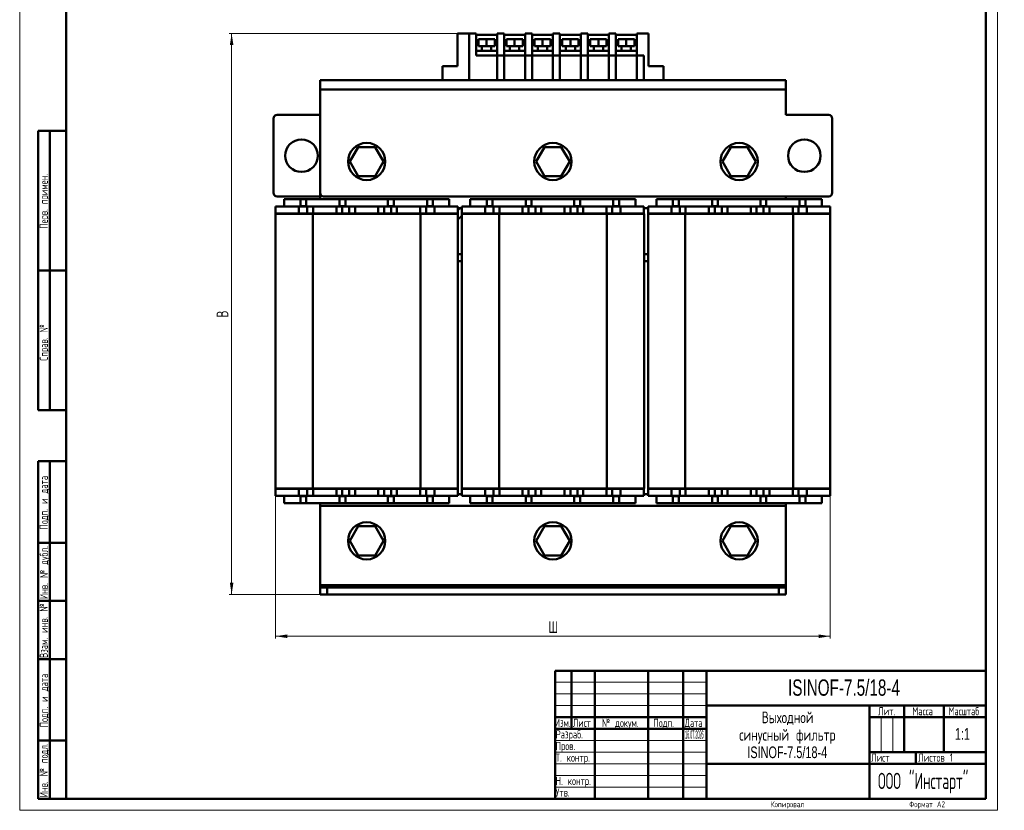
# Model space of a CAD drawing. Header units: millimetres. Extents: x 0 to 423, y -2350 to 594.
# Tile 2 of 3: x 0 to 423, y 0 to 340. Entities that reach past the tile are written whole.
import ezdxf

# ---------------------------------------------------------------- set-up
doc = ezdxf.new("R2010")
doc.units = ezdxf.units.MM
doc.layers.add('ОСЕВЫЕ', color=7, linetype='Continuous')
doc.styles.add('SLDTEXTSTYLE0', font='TXT', dxfattribs={"width": 0.7, "bigfont": 'bigfont'})
doc.styles.add('SLDTEXTSTYLE1', font='TXT', dxfattribs={"width": 0.7})
doc.styles.add('SLDTEXTSTYLE2', font='TXT', dxfattribs={"width": 0.705079, "bigfont": 'bigfont'})
doc.styles.add('SLDTEXTSTYLE3', font='TXT', dxfattribs={"width": 0.648852, "bigfont": 'bigfont'})
doc.styles.add('SLDTEXTSTYLE4', font='TXT', dxfattribs={"width": 0.632021, "bigfont": 'bigfont'})
doc.styles.add('SLDTEXTSTYLE5', font='TXT', dxfattribs={"width": 0.625377, "bigfont": 'bigfont'})
doc.styles.add('SLDTEXTSTYLE6', font='TXT', dxfattribs={"width": 0.574546, "bigfont": 'bigfont'})
doc.styles.add('SLDTEXTSTYLE7', font='TXT', dxfattribs={"width": 0.270509})
doc.dimstyles.new('SLDDIMSTYLE0', dxfattribs={"dimtxt": 5, "dimasz": 5, "dimexe": 0, "dimexo": 0.0625, "dimgap": 1.25, "dimtad": 2, "dimdec": 1, "dimrnd": 1e-09, "dimzin": 12, "dimdsep": 46, "dimtxsty": 'SLDTEXTSTYLE1', "dimsah": 1, "dimcen": 0.09, "dimadec": 0, "dimazin": 3, "dimtfac": 1, "dimtdec": 3, "dimtofl": 0, "dimtmove": 0, "dimatfit": 3, "dimfxl": 0, "dimfrac": 2, "dimtolj": 1, "dimtzin": 12, "dimarcsym": 0})

# ---------------------------------------------------------------- blocks, each defined once
blk = doc.blocks.new('SW_NOTE_0')
at = {"color": 0, "linetype": 'Continuous', "lineweight": 0, "char_height": 5, "attachment_point": 2}
for s, insert, style in [('Выходной', (11.56, 6.43), 'SLDTEXTSTYLE0'), ('синусный фильтр', (11.48, -1.07), 'SLDTEXTSTYLE0'), ('ISINOF-7.5/18-4', (11.43, -8.57), 'SLDTEXTSTYLE1')]:
    blk.add_mtext(s, dxfattribs=dict(at, insert=insert, style=style))
blk = doc.blocks.new('_D')
at = {"color": 7, "linetype": 'Continuous', "lineweight": 0}
for p, q in [((109.9, 138.29), (109.9, 73.8)), ((348.2, 138.29), (348.2, 73.8)), ((109.9, 74.8), (348.2, 74.8))]:
    blk.add_line(p, q, dxfattribs=at)
at = {"color": 7, "linetype": 'Continuous', "lineweight": 18}
for points in [[(109.9, 74.8), (114.9, 74.03), (114.9, 75.57)], [(348.2, 74.8), (343.2, 75.57), (343.2, 74.03)]]:
    blk.add_solid(points, dxfattribs=at)
at = {"color": 7, "linetype": 'Continuous', "lineweight": 18, "insert": (227.09, 81.24), "char_height": 5, "attachment_point": 1, "style": 'SLDTEXTSTYLE0'}
blk.add_mtext('Ш', dxfattribs=at)
blk = doc.blocks.new('_D_1')
at = {"color": 7, "linetype": 'Continuous', "lineweight": 0}
for p, q in [((188.06, 333.8), (90.05, 333.8)), ((91.05, 92.8), (91.05, 333.8)), ((132.04, 92.8), (90.05, 92.8))]:
    blk.add_line(p, q, dxfattribs=at)
at = {"color": 7, "linetype": 'Continuous', "lineweight": 18}
for points in [[(91.05, 333.8), (90.28, 328.8), (91.81, 328.8)], [(91.05, 92.8), (91.81, 97.8), (90.28, 97.8)]]:
    blk.add_solid(points, dxfattribs=at)
at = {"color": 7, "linetype": 'Continuous', "lineweight": 18, "insert": (84.6, 211.7), "char_height": 5, "attachment_point": 1, "rotation": 90, "style": 'SLDTEXTSTYLE0'}
blk.add_mtext('В', dxfattribs=at)

msp = doc.modelspace()

# ---------------------------------------------------------------- linework, layer by layer
at = {"color": 7, "linetype": 'Continuous', "lineweight": 50}
for p, q in [((20, 589), (20, 5)), ((415, 5), (415, 589)), ((188.07, 333.8), (193.07, 333.8)), ((188.07, 319.8), (188.07, 333.8)), ((193.07, 313.8), (193.07, 333.8)), ((193.07, 333.8), (196.07, 333.8)), ((196.07, 333.8), (196.07, 324.3)), ((196.07, 333.3), (205.07, 333.3)), ((197.07, 328.3), (197.07, 331.3)), ((197.07, 331.3), (200.57, 331.3)), ((200.57, 331.3), (200.57, 328.3)), ((200.57, 331.3), (204.07, 331.3)), ((204.07, 328.3), (204.07, 331.3)), ((205.07, 333.8), (208.07, 333.8)), ((205.07, 313.8), (205.07, 333.8)), ((208.07, 333.8), (208.07, 324.3)), ((208.07, 333.3), (217.07, 333.3)), ((209.07, 328.3), (209.07, 331.3)), ((209.07, 331.3), (212.57, 331.3)), ((212.57, 331.3), (212.57, 328.3)), ((212.57, 331.3), (216.07, 331.3)), ((216.07, 328.3), (216.07, 331.3)), ((217.07, 333.8), (220.07, 333.8)), ((217.07, 313.8), (217.07, 333.8)), ((220.07, 333.8), (220.07, 324.3)), ((220.07, 333.3), (229.07, 333.3)), ((221.07, 328.3), (221.07, 331.3)), ((221.07, 331.3), (224.57, 331.3)), ((224.57, 331.3), (224.57, 328.3)), ((224.57, 331.3), (228.07, 331.3)), ((228.07, 328.3), (228.07, 331.3)), ((229.07, 333.8), (232.07, 333.8)), ((229.07, 313.8), (229.07, 333.8)), ((232.07, 333.8), (232.07, 324.3)), ((232.07, 333.3), (241.07, 333.3)), ((233.07, 328.3), (233.07, 331.3)), ((233.07, 331.3), (236.57, 331.3)), ((236.57, 331.3), (236.57, 328.3)), ((236.57, 331.3), (240.07, 331.3)), ((240.07, 328.3), (240.07, 331.3)), ((241.07, 333.8), (244.07, 333.8)), ((241.07, 313.8), (241.07, 333.8)), ((244.07, 333.8), (244.07, 324.3)), ((244.07, 333.3), (253.07, 333.3)), ((245.07, 328.3), (245.07, 331.3)), ((245.07, 331.3), (248.57, 331.3)), ((248.57, 331.3), (248.57, 328.3)), ((248.57, 331.3), (252.07, 331.3)), ((252.07, 328.3), (252.07, 331.3)), ((253.07, 313.8), (253.07, 333.8)), ((253.07, 333.8), (256.07, 333.8)), ((256.07, 333.8), (256.07, 324.3)), ((256.07, 333.3), (265.07, 333.3)), ((257.07, 328.3), (257.07, 331.3)), ((257.07, 331.3), (260.57, 331.3)), ((260.57, 331.3), (260.57, 328.3)), ((260.57, 331.3), (264.07, 331.3)), ((264.07, 328.3), (264.07, 331.3)), ((265.07, 333.8), (265.07, 313.8)), ((265.07, 333.8), (270.07, 333.8)), ((270.07, 333.8), (270.07, 319.8)), ((196.07, 326.3), (205.07, 326.3)), ((197.07, 328.3), (200.57, 328.3)), ((198.57, 328.3), (198.57, 326.3)), ((200.57, 328.3), (204.07, 328.3)), ((202.57, 326.3), (202.57, 328.3)), ((208.07, 326.3), (217.07, 326.3)), ((209.07, 328.3), (212.57, 328.3)), ((210.57, 328.3), (210.57, 326.3)), ((212.57, 328.3), (216.07, 328.3)), ((214.57, 326.3), (214.57, 328.3)), ((220.07, 326.3), (229.07, 326.3)), ((221.07, 328.3), (224.57, 328.3)), ((222.57, 328.3), (222.57, 326.3)), ((224.57, 328.3), (228.07, 328.3)), ((226.57, 326.3), (226.57, 328.3)), ((232.07, 326.3), (241.07, 326.3)), ((233.07, 328.3), (236.57, 328.3)), ((234.57, 328.3), (234.57, 326.3)), ((234.57, 328.3), (234.57, 326.3)), ((236.57, 328.3), (240.07, 328.3)), ((238.57, 326.3), (238.57, 328.3)), ((238.57, 326.3), (238.57, 328.3)), ((244.07, 326.3), (253.07, 326.3)), ((245.07, 328.3), (248.57, 328.3)), ((246.57, 328.3), (246.57, 326.3)), ((246.57, 328.3), (246.57, 326.3)), ((248.57, 328.3), (252.07, 328.3)), ((250.57, 326.3), (250.57, 328.3)), ((250.57, 326.3), (250.57, 328.3)), ((256.07, 326.3), (265.07, 326.3)), ((257.07, 328.3), (260.57, 328.3)), ((258.57, 328.3), (258.57, 326.3)), ((258.57, 328.3), (258.57, 326.3)), ((260.57, 328.3), (264.07, 328.3)), ((262.57, 326.3), (262.57, 328.3)), ((262.57, 326.3), (262.57, 328.3)), ((196.07, 324.3), (208.07, 324.3)), ((208.07, 324.3), (220.07, 324.3)), ((208.07, 324.3), (208.07, 313.8)), ((220.07, 324.3), (232.07, 324.3)), ((220.07, 324.3), (220.07, 313.8)), ((232.07, 324.3), (232.07, 313.8)), ((232.07, 324.3), (244.07, 324.3)), ((244.07, 324.3), (256.07, 324.3)), ((244.07, 324.3), (244.07, 313.8)), ((256.07, 324.3), (268.07, 324.3)), ((256.07, 324.3), (256.07, 313.8)), ((268.07, 324.3), (268.07, 313.8)), ((181.57, 319.8), (188.07, 319.8)), ((181.57, 313.8), (181.57, 319.8)), ((270.07, 319.8), (276.57, 319.8)), ((276.57, 319.8), (276.57, 313.8)), ((329.05, 313.8), (129.05, 313.8)), ((129.05, 309.8), (129.05, 313.8)), ((181.57, 313.8), (193.07, 313.8)), ((208.07, 313.8), (193.07, 313.8)), ((198.03, 313.8), (198.03, 313.8)), ((203.08, 313.8), (203.08, 313.8)), ((220.07, 313.8), (205.07, 313.8)), ((210.03, 313.8), (210.03, 313.8)), ((215.08, 313.8), (215.08, 313.8)), ((232.07, 313.8), (217.07, 313.8)), ((222.03, 313.8), (222.03, 313.8)), ((227.08, 313.8), (227.08, 313.8)), ((244.07, 313.8), (229.07, 313.8)), ((234.03, 313.8), (234.03, 313.8)), ((239.08, 313.8), (239.08, 313.8)), ((256.07, 313.8), (241.07, 313.8)), ((246.03, 313.8), (246.03, 313.8)), ((251.08, 313.8), (251.08, 313.8)), ((268.07, 313.8), (253.07, 313.8)), ((258.03, 313.8), (258.03, 313.8)), ((263.08, 313.8), (263.08, 313.8)), ((265.07, 313.8), (276.57, 313.8)), ((329.05, 309.8), (329.05, 313.8)), ((129.05, 309.8), (129.05, 265.3)), ((329.05, 309.8), (129.05, 309.8)), ((329.05, 298.8), (329.05, 309.8)), ((109.05, 265.3), (109.05, 297.3)), ((110.55, 298.8), (129.05, 298.8)), ((347.55, 298.8), (329.05, 298.8)), ((349.05, 265.3), (349.05, 297.3)), ((8, 172), (8, 292)), ((20, 292), (8, 292)), ((8, 172), (8, 292)), ((13, 172), (13, 292)), ((13, 172), (13, 292)), ((141.85, 278.8), (145.45, 285.03)), ((145.45, 285.03), (152.65, 285.03)), ((152.65, 285.03), (156.25, 278.8)), ((221.85, 278.8), (225.45, 285.03)), ((225.45, 285.03), (232.65, 285.03)), ((232.65, 285.03), (236.25, 278.8)), ((301.85, 278.8), (305.45, 285.03)), ((305.45, 285.03), (312.65, 285.03)), ((312.65, 285.03), (316.25, 278.8)), ((145.45, 272.56), (141.85, 278.8)), ((156.25, 278.8), (152.65, 272.56)), ((225.45, 272.56), (221.85, 278.8)), ((236.25, 278.8), (232.65, 272.56)), ((305.45, 272.56), (301.85, 278.8)), ((316.25, 278.8), (312.65, 272.56)), ((152.65, 272.56), (145.45, 272.56)), ((232.65, 272.56), (225.45, 272.56)), ((312.65, 272.56), (305.45, 272.56)), ((129.05, 263.8), (110.55, 263.8)), ((113.55, 262.6), (113.55, 259.5)), ((120.6, 262.6), (113.55, 262.6)), ((120.6, 262.6), (123.1, 262.6)), ((120.6, 259.6), (120.6, 262.6)), ((123.1, 262.6), (123.1, 259.6)), ((137.4, 262.6), (123.1, 262.6)), ((129.05, 262.6), (129.05, 265.3)), ((130.55, 263.8), (347.55, 263.8)), ((139.9, 262.6), (137.4, 262.6)), ((137.4, 259.6), (137.4, 262.6)), ((139.9, 262.6), (139.9, 259.6)), ((158.2, 262.6), (139.9, 262.6)), ((158.2, 262.6), (160.7, 262.6)), ((158.2, 259.6), (158.2, 262.6)), ((160.7, 262.6), (160.7, 259.6)), ((175, 262.6), (160.7, 262.6)), ((175, 262.6), (177.5, 262.6)), ((175, 259.6), (175, 262.6)), ((177.5, 262.6), (177.5, 259.6)), ((184.55, 262.6), (177.5, 262.6)), ((184.55, 262.6), (184.55, 259.5)), ((193.55, 262.6), (193.55, 259.5)), ((200.6, 262.6), (193.55, 262.6)), ((200.6, 262.6), (203.1, 262.6)), ((200.6, 259.6), (200.6, 262.6)), ((203.1, 262.6), (203.1, 259.6)), ((217.4, 262.6), (203.1, 262.6)), ((219.9, 262.6), (217.4, 262.6)), ((217.4, 259.6), (217.4, 262.6)), ((219.9, 262.6), (219.9, 259.6)), ((238.2, 262.6), (219.9, 262.6)), ((238.2, 262.6), (240.7, 262.6)), ((238.2, 259.6), (238.2, 262.6)), ((240.7, 262.6), (240.7, 259.6)), ((255, 262.6), (240.7, 262.6)), ((255, 262.6), (257.5, 262.6)), ((255, 259.6), (255, 262.6)), ((257.5, 262.6), (257.5, 259.6)), ((264.55, 262.6), (257.5, 262.6)), ((264.55, 262.6), (264.55, 259.5)), ((273.55, 262.6), (273.55, 259.5)), ((280.6, 262.6), (273.55, 262.6)), ((280.6, 262.6), (283.1, 262.6)), ((280.6, 259.6), (280.6, 262.6)), ((283.1, 262.6), (283.1, 259.6)), ((297.4, 262.6), (283.1, 262.6)), ((299.9, 262.6), (297.4, 262.6)), ((297.4, 259.6), (297.4, 262.6)), ((299.9, 262.6), (299.9, 259.6)), ((318.2, 262.6), (299.9, 262.6)), ((318.2, 262.6), (320.7, 262.6)), ((318.2, 259.6), (318.2, 262.6)), ((320.7, 262.6), (320.7, 259.6)), ((335, 262.6), (320.7, 262.6)), ((329.05, 263.8), (329.05, 262.6)), ((335, 262.6), (337.5, 262.6)), ((335, 259.6), (335, 262.6)), ((337.5, 262.6), (337.5, 259.6)), ((344.55, 262.6), (337.5, 262.6)), ((344.55, 262.6), (344.55, 259.5)), ((109.95, 259.5), (119.95, 259.5)), ((109.95, 259.5), (109.95, 256.5)), ((119.95, 256.5), (119.95, 259.5)), ((119.95, 259.5), (123.55, 259.5)), ((120.6, 259.6), (120.6, 259.5)), ((123.1, 259.6), (120.6, 259.6)), ((123.1, 259.6), (123.1, 259.5)), ((123.55, 259.5), (123.55, 256.5)), ((123.55, 259.5), (126.05, 259.5)), ((125.9, 259.5), (125.9, 259.5)), ((125.9, 259.5), (137.4, 259.5)), ((126.05, 256.5), (126.05, 259.5)), ((126.05, 259.5), (136.05, 259.5)), ((136.05, 259.5), (136.05, 256.5)), ((136.05, 259.5), (138.55, 259.5)), ((137.4, 259.6), (137.4, 259.5)), ((139.9, 259.6), (137.4, 259.6)), ((138.55, 256.5), (138.55, 259.5)), ((138.55, 259.5), (141.55, 259.5)), ((139.9, 259.5), (139.9, 259.6)), ((139.9, 259.5), (158.2, 259.5)), ((141.55, 259.5), (141.55, 256.5)), ((141.55, 259.5), (144.05, 259.5)), ((144.05, 256.5), (144.05, 259.5)), ((144.05, 259.5), (154.05, 259.5)), ((154.05, 259.5), (154.05, 256.5)), ((154.05, 259.5), (156.55, 259.5)), ((156.55, 256.5), (156.55, 259.5)), ((156.55, 259.5), (159.55, 259.5)), ((160.7, 259.6), (158.2, 259.6)), ((158.2, 259.6), (158.2, 259.5)), ((159.55, 259.5), (159.55, 256.5)), ((159.55, 259.5), (162.05, 259.5)), ((160.7, 259.6), (160.7, 259.5)), ((160.7, 259.5), (172.2, 259.5)), ((162.05, 256.5), (162.05, 259.5)), ((162.05, 259.5), (172.05, 259.5)), ((172.05, 259.5), (172.05, 256.5)), ((172.05, 259.5), (174.55, 259.5)), ((172.2, 259.5), (172.2, 259.5)), ((174.55, 256.5), (174.55, 259.5)), ((174.55, 259.5), (178.15, 259.5)), ((175, 259.6), (175, 259.5)), ((177.5, 259.6), (175, 259.6)), ((177.5, 259.6), (177.5, 259.5)), ((178.15, 259.5), (178.15, 256.5)), ((178.15, 259.5), (188.15, 259.5)), ((188.15, 256.5), (188.15, 259.5)), ((189.17, 258.8), (188.15, 257.87)), ((189.95, 258.8), (188.15, 258.8)), ((189.95, 259.5), (189.95, 256.5)), ((199.95, 259.5), (189.95, 259.5)), ((199.95, 256.5), (199.95, 259.5)), ((199.95, 259.5), (203.55, 259.5)), ((200.6, 259.6), (200.6, 259.5)), ((203.1, 259.6), (200.6, 259.6)), ((203.1, 259.6), (203.1, 259.5)), ((203.55, 259.5), (203.55, 256.5)), ((206.05, 259.5), (203.55, 259.5)), ((205.9, 259.5), (217.4, 259.5)), ((205.9, 259.5), (205.9, 259.5)), ((206.05, 256.5), (206.05, 259.5)), ((206.05, 259.5), (216.05, 259.5)), ((216.05, 259.5), (216.05, 256.5)), ((218.55, 259.5), (216.05, 259.5)), ((217.4, 259.6), (217.4, 259.5)), ((219.9, 259.6), (217.4, 259.6)), ((218.55, 256.5), (218.55, 259.5)), ((218.55, 259.5), (221.55, 259.5)), ((219.9, 259.5), (219.9, 259.6)), ((219.9, 259.5), (238.2, 259.5)), ((221.55, 259.5), (221.55, 256.5)), ((224.05, 259.5), (221.55, 259.5)), ((224.05, 256.5), (224.05, 259.5)), ((224.05, 259.5), (234.05, 259.5)), ((234.05, 259.5), (234.05, 256.5)), ((236.55, 259.5), (234.05, 259.5)), ((236.55, 256.5), (236.55, 259.5)), ((236.55, 259.5), (239.55, 259.5)), ((238.2, 259.6), (238.2, 259.5)), ((240.7, 259.6), (238.2, 259.6)), ((239.55, 259.5), (239.55, 256.5)), ((242.05, 259.5), (239.55, 259.5)), ((240.7, 259.6), (240.7, 259.5)), ((240.7, 259.5), (252.2, 259.5)), ((242.05, 256.5), (242.05, 259.5)), ((242.05, 259.5), (252.05, 259.5)), ((252.05, 259.5), (252.05, 256.5)), ((254.55, 259.5), (252.05, 259.5)), ((252.2, 259.5), (252.2, 259.5)), ((254.55, 259.5), (258.15, 259.5)), ((254.55, 256.5), (254.55, 259.5)), ((255, 259.6), (255, 259.5)), ((257.5, 259.6), (255, 259.6)), ((257.5, 259.6), (257.5, 259.5)), ((258.15, 259.5), (258.15, 256.5)), ((268.15, 259.5), (258.15, 259.5)), ((268.15, 256.5), (268.15, 259.5)), ((269.95, 258.8), (268.15, 258.8)), ((269.95, 259.5), (269.95, 256.5)), ((269.95, 259.5), (279.95, 259.5)), ((279.95, 256.5), (279.95, 259.5)), ((279.95, 259.5), (283.55, 259.5)), ((283.1, 259.6), (280.6, 259.6)), ((280.6, 259.6), (280.6, 259.5)), ((283.1, 259.6), (283.1, 259.5)), ((283.55, 259.5), (283.55, 256.5)), ((283.55, 259.5), (286.05, 259.5)), ((285.9, 259.5), (297.4, 259.5)), ((285.9, 259.5), (285.9, 259.5)), ((286.05, 256.5), (286.05, 259.5)), ((286.05, 259.5), (296.05, 259.5)), ((296.05, 259.5), (296.05, 256.5)), ((296.05, 259.5), (298.55, 259.5)), ((299.9, 259.6), (297.4, 259.6)), ((297.4, 259.6), (297.4, 259.5)), ((298.55, 256.5), (298.55, 259.5)), ((298.55, 259.5), (301.55, 259.5)), ((299.9, 259.5), (299.9, 259.6)), ((299.9, 259.5), (318.2, 259.5)), ((301.55, 259.5), (301.55, 256.5)), ((301.55, 259.5), (304.05, 259.5)), ((304.05, 256.5), (304.05, 259.5)), ((304.05, 259.5), (314.05, 259.5)), ((314.05, 259.5), (314.05, 256.5)), ((314.05, 259.5), (316.55, 259.5)), ((316.55, 256.5), (316.55, 259.5)), ((316.55, 259.5), (319.55, 259.5)), ((320.7, 259.6), (318.2, 259.6)), ((318.2, 259.6), (318.2, 259.5)), ((319.55, 259.5), (319.55, 256.5)), ((319.55, 259.5), (322.05, 259.5)), ((320.7, 259.6), (320.7, 259.5)), ((320.7, 259.5), (332.2, 259.5)), ((322.05, 256.5), (322.05, 259.5)), ((322.05, 259.5), (332.05, 259.5)), ((332.05, 259.5), (332.05, 256.5)), ((332.05, 259.5), (334.55, 259.5)), ((332.2, 259.5), (332.2, 259.5)), ((334.55, 256.5), (334.55, 259.5)), ((334.55, 259.5), (338.15, 259.5)), ((335, 259.6), (335, 259.5)), ((337.5, 259.6), (335, 259.6)), ((337.5, 259.6), (337.5, 259.5)), ((338.15, 259.5), (338.15, 256.5)), ((338.15, 259.5), (348.15, 259.5)), ((348.15, 256.5), (348.15, 259.5)), ((109.9, 138.3), (109.9, 256.3)), ((109.9, 256.3), (125.9, 256.3)), ((109.95, 256.5), (119.95, 256.5)), ((123.55, 256.5), (119.95, 256.5)), ((123.55, 256.5), (126.05, 256.5)), ((125.9, 256.3), (125.9, 256.5)), ((125.9, 138.3), (125.9, 256.3)), ((125.9, 256.3), (172.2, 256.3)), ((136.05, 256.5), (126.05, 256.5)), ((136.05, 256.5), (138.55, 256.5)), ((141.55, 256.5), (138.55, 256.5)), ((141.55, 256.5), (144.05, 256.5)), ((154.05, 256.5), (144.05, 256.5)), ((154.05, 256.5), (156.55, 256.5)), ((159.55, 256.5), (156.55, 256.5)), ((159.55, 256.5), (162.05, 256.5)), ((172.05, 256.5), (162.05, 256.5)), ((172.05, 256.5), (174.55, 256.5)), ((172.2, 256.3), (172.2, 256.5)), ((172.2, 256.3), (172.2, 138.3)), ((172.2, 256.3), (188.2, 256.3)), ((178.15, 256.5), (174.55, 256.5)), ((178.15, 256.5), (188.15, 256.5)), ((186.64, 256.5), (186.42, 256.3)), ((188.2, 256.3), (188.2, 138.3)), ((188.2, 253.86), (189.9, 255.4)), ((189.9, 138.3), (189.9, 256.3)), ((189.9, 256.3), (205.9, 256.3)), ((189.95, 256.5), (199.95, 256.5)), ((190.88, 256.3), (191.1, 256.5)), ((199.95, 256.5), (203.55, 256.5)), ((203.55, 256.5), (206.05, 256.5)), ((205.9, 256.3), (205.9, 256.5)), ((205.9, 138.3), (205.9, 256.3)), ((205.9, 256.3), (252.2, 256.3)), ((206.05, 256.5), (216.05, 256.5)), ((216.05, 256.5), (218.55, 256.5)), ((218.55, 256.5), (221.55, 256.5)), ((221.55, 256.5), (224.05, 256.5)), ((224.05, 256.5), (234.05, 256.5)), ((234.05, 256.5), (236.55, 256.5)), ((236.55, 256.5), (239.55, 256.5)), ((239.55, 256.5), (242.05, 256.5)), ((242.05, 256.5), (252.05, 256.5)), ((252.05, 256.5), (254.55, 256.5)), ((252.2, 256.3), (252.2, 256.5)), ((252.2, 256.3), (252.2, 138.3)), ((252.2, 256.3), (268.2, 256.3)), ((254.55, 256.5), (258.15, 256.5)), ((258.15, 256.5), (268.15, 256.5)), ((268.2, 256.3), (268.2, 138.3)), ((269.9, 138.3), (269.9, 256.3)), ((269.9, 256.3), (285.9, 256.3)), ((269.95, 256.5), (279.95, 256.5)), ((272.57, 256.5), (272.64, 256.3)), ((275.82, 256.3), (275.75, 256.5)), ((283.55, 256.5), (279.95, 256.5)), ((283.55, 256.5), (286.05, 256.5)), ((285.9, 256.3), (285.9, 256.5)), ((285.9, 138.3), (285.9, 256.3)), ((285.9, 256.3), (332.2, 256.3)), ((296.05, 256.5), (286.05, 256.5)), ((296.05, 256.5), (298.55, 256.5)), ((301.55, 256.5), (298.55, 256.5)), ((301.55, 256.5), (304.05, 256.5)), ((314.05, 256.5), (304.05, 256.5)), ((314.05, 256.5), (316.55, 256.5)), ((319.55, 256.5), (316.55, 256.5)), ((319.55, 256.5), (322.05, 256.5)), ((332.05, 256.5), (322.05, 256.5)), ((332.05, 256.5), (334.55, 256.5)), ((332.2, 256.3), (332.2, 256.5)), ((332.2, 256.3), (332.2, 138.3)), ((332.2, 256.3), (348.2, 256.3)), ((338.15, 256.5), (334.55, 256.5)), ((338.15, 256.5), (348.15, 256.5)), ((348.2, 256.3), (348.2, 138.3)), ((189.9, 238.95), (188.2, 238.95)), ((269.9, 238.95), (268.2, 238.95)), ((188.2, 235.95), (189.9, 235.95)), ((268.2, 235.95), (269.9, 235.95)), ((8, 232), (20, 232)), ((8, 172), (20, 172)), ((8, 5), (8, 150)), ((8, 150), (20, 150)), ((13, 5), (13, 150)), ((109.9, 138.3), (125.9, 138.3)), ((109.95, 138.1), (109.95, 135.1)), ((119.95, 138.1), (109.95, 138.1)), ((119.95, 135.1), (119.95, 138.1)), ((119.95, 138.1), (123.55, 138.1)), ((123.55, 138.1), (123.55, 135.1)), ((126.05, 138.1), (123.55, 138.1)), ((125.9, 138.3), (172.2, 138.3)), ((125.9, 138.1), (125.9, 138.3)), ((126.05, 135.1), (126.05, 138.1)), ((126.05, 138.1), (136.05, 138.1)), ((136.05, 138.1), (136.05, 135.1)), ((138.55, 138.1), (136.05, 138.1)), ((138.55, 135.1), (138.55, 138.1)), ((138.55, 138.1), (141.55, 138.1)), ((141.55, 138.1), (141.55, 135.1)), ((144.05, 138.1), (141.55, 138.1)), ((144.05, 135.1), (144.05, 138.1)), ((144.05, 138.1), (154.05, 138.1)), ((154.05, 138.1), (154.05, 135.1)), ((156.55, 138.1), (154.05, 138.1)), ((156.55, 138.1), (159.55, 138.1)), ((156.55, 135.1), (156.55, 138.1)), ((159.55, 138.1), (159.55, 135.1)), ((162.05, 138.1), (159.55, 138.1)), ((162.05, 135.1), (162.05, 138.1)), ((162.05, 138.1), (172.05, 138.1)), ((172.05, 138.1), (172.05, 135.1)), ((174.55, 138.1), (172.05, 138.1)), ((172.2, 138.3), (188.2, 138.3)), ((172.2, 138.1), (172.2, 138.3)), ((174.55, 138.1), (178.15, 138.1)), ((174.55, 135.1), (174.55, 138.1)), ((188.15, 138.1), (178.15, 138.1)), ((178.15, 138.1), (178.15, 135.1)), ((186.56, 138.1), (186.56, 138.3)), ((188.15, 135.1), (188.15, 138.1)), ((188.15, 135.8), (189.95, 135.8)), ((189.9, 138.3), (205.9, 138.3)), ((189.95, 138.1), (189.95, 135.1)), ((199.95, 138.1), (189.95, 138.1)), ((199.95, 135.1), (199.95, 138.1)), ((203.55, 138.1), (199.95, 138.1)), ((203.55, 138.1), (203.55, 135.1)), ((206.05, 138.1), (203.55, 138.1)), ((205.9, 138.3), (252.2, 138.3)), ((205.9, 138.1), (205.9, 138.3)), ((206.05, 135.1), (206.05, 138.1)), ((216.05, 138.1), (206.05, 138.1)), ((216.05, 138.1), (216.05, 135.1)), ((218.55, 138.1), (216.05, 138.1)), ((221.55, 138.1), (218.55, 138.1)), ((218.55, 135.1), (218.55, 138.1)), ((221.55, 138.1), (221.55, 135.1)), ((224.05, 138.1), (221.55, 138.1)), ((224.05, 135.1), (224.05, 138.1)), ((234.05, 138.1), (224.05, 138.1)), ((234.05, 138.1), (234.05, 135.1)), ((236.55, 138.1), (234.05, 138.1)), ((236.55, 135.1), (236.55, 138.1)), ((239.55, 138.1), (236.55, 138.1)), ((239.55, 138.1), (239.55, 135.1)), ((242.05, 138.1), (239.55, 138.1)), ((242.05, 135.1), (242.05, 138.1)), ((252.05, 138.1), (242.05, 138.1)), ((252.05, 138.1), (252.05, 135.1)), ((254.55, 138.1), (252.05, 138.1)), ((252.2, 138.3), (268.2, 138.3)), ((252.2, 138.1), (252.2, 138.3)), ((258.15, 138.1), (254.55, 138.1)), ((254.55, 135.1), (254.55, 138.1)), ((268.15, 138.1), (258.15, 138.1)), ((258.15, 138.1), (258.15, 135.1)), ((268.15, 135.1), (268.15, 138.1)), ((268.15, 135.8), (269.95, 135.8)), ((269.9, 138.3), (285.9, 138.3)), ((269.95, 138.1), (269.95, 135.1)), ((279.95, 138.1), (269.95, 138.1)), ((271.56, 138.3), (271.56, 138.1)), ((279.95, 135.1), (279.95, 138.1)), ((283.55, 138.1), (279.95, 138.1)), ((283.55, 138.1), (283.55, 135.1)), ((286.05, 138.1), (283.55, 138.1)), ((285.9, 138.3), (332.2, 138.3)), ((285.9, 138.1), (285.9, 138.3)), ((286.05, 135.1), (286.05, 138.1)), ((296.05, 138.1), (286.05, 138.1)), ((296.05, 138.1), (296.05, 135.1)), ((298.55, 138.1), (296.05, 138.1)), ((301.55, 138.1), (298.55, 138.1)), ((298.55, 135.1), (298.55, 138.1)), ((301.55, 138.1), (301.55, 135.1)), ((304.05, 138.1), (301.55, 138.1)), ((304.05, 135.1), (304.05, 138.1)), ((314.05, 138.1), (304.05, 138.1)), ((314.05, 138.1), (314.05, 135.1)), ((316.55, 138.1), (314.05, 138.1)), ((319.55, 138.1), (316.55, 138.1)), ((316.55, 135.1), (316.55, 138.1)), ((319.55, 138.1), (319.55, 135.1)), ((322.05, 138.1), (319.55, 138.1)), ((322.05, 135.1), (322.05, 138.1)), ((332.05, 138.1), (322.05, 138.1)), ((332.05, 138.1), (332.05, 135.1)), ((334.55, 138.1), (332.05, 138.1)), ((332.2, 138.3), (348.2, 138.3)), ((332.2, 138.1), (332.2, 138.3)), ((338.15, 138.1), (334.55, 138.1)), ((334.55, 135.1), (334.55, 138.1)), ((348.15, 138.1), (338.15, 138.1)), ((338.15, 138.1), (338.15, 135.1)), ((348.15, 135.1), (348.15, 138.1)), ((119.95, 135.1), (109.95, 135.1)), ((113.55, 132), (113.55, 135.1)), ((113.55, 132), (120.6, 132)), ((123.55, 135.1), (119.95, 135.1)), ((120.6, 135), (120.6, 135.1)), ((120.6, 135), (123.1, 135)), ((120.6, 132), (120.6, 135)), ((123.1, 132), (120.6, 132)), ((123.1, 135), (123.1, 135.1)), ((123.1, 135), (123.1, 132)), ((123.1, 132), (137.4, 132)), ((126.05, 135.1), (123.55, 135.1)), ((136.05, 135.1), (126.05, 135.1)), ((129.05, 130.8), (129.05, 132)), ((138.55, 135.1), (136.05, 135.1)), ((137.4, 135), (137.4, 135.1)), ((137.4, 135), (139.9, 135)), ((137.4, 132), (137.4, 135)), ((139.9, 132), (137.4, 132)), ((141.55, 135.1), (138.55, 135.1)), ((139.9, 135), (139.9, 135.1)), ((139.9, 135), (139.9, 132)), ((139.9, 132), (158.2, 132)), ((144.05, 135.1), (141.55, 135.1)), ((154.05, 135.1), (144.05, 135.1)), ((156.55, 135.1), (154.05, 135.1)), ((159.55, 135.1), (156.55, 135.1)), ((158.2, 135), (158.2, 135.1)), ((158.2, 135), (160.7, 135)), ((158.2, 132), (158.2, 135)), ((160.7, 132), (158.2, 132)), ((162.05, 135.1), (159.55, 135.1)), ((160.7, 135), (160.7, 135.1)), ((160.7, 135), (160.7, 132)), ((160.7, 132), (175, 132)), ((172.05, 135.1), (162.05, 135.1)), ((174.55, 135.1), (172.05, 135.1)), ((178.15, 135.1), (174.55, 135.1)), ((175, 135), (175, 135.1)), ((175, 135), (177.5, 135)), ((175, 132), (175, 135)), ((177.5, 132), (175, 132)), ((177.5, 135), (177.5, 135.1)), ((177.5, 135), (177.5, 132)), ((177.5, 132), (184.55, 132)), ((188.15, 135.1), (178.15, 135.1)), ((184.55, 132), (184.55, 135.1)), ((189.95, 135.1), (199.95, 135.1)), ((193.55, 132), (193.55, 135.1)), ((193.55, 132), (200.6, 132)), ((203.55, 135.1), (199.95, 135.1)), ((200.6, 135), (200.6, 135.1)), ((200.6, 135), (203.1, 135)), ((200.6, 132), (200.6, 135)), ((203.1, 132), (200.6, 132)), ((203.1, 135), (203.1, 135.1)), ((203.1, 135), (203.1, 132)), ((203.1, 132), (217.4, 132)), ((203.55, 135.1), (206.05, 135.1)), ((216.05, 135.1), (206.05, 135.1)), ((216.05, 135.1), (218.55, 135.1)), ((217.4, 135), (217.4, 135.1)), ((217.4, 135), (219.9, 135)), ((217.4, 132), (217.4, 135)), ((219.9, 132), (217.4, 132)), ((221.55, 135.1), (218.55, 135.1)), ((219.9, 135), (219.9, 135.1)), ((219.9, 135), (219.9, 132)), ((219.9, 132), (238.2, 132)), ((221.55, 135.1), (224.05, 135.1)), ((234.05, 135.1), (224.05, 135.1)), ((234.05, 135.1), (236.55, 135.1)), ((239.55, 135.1), (236.55, 135.1)), ((238.2, 135), (238.2, 135.1)), ((238.2, 135), (240.7, 135)), ((238.2, 132), (238.2, 135)), ((240.7, 132), (238.2, 132)), ((239.55, 135.1), (242.05, 135.1)), ((240.7, 135), (240.7, 135.1)), ((240.7, 135), (240.7, 132)), ((240.7, 132), (255, 132)), ((252.05, 135.1), (242.05, 135.1)), ((252.05, 135.1), (254.55, 135.1)), ((258.15, 135.1), (254.55, 135.1)), ((255, 135), (255, 135.1)), ((255, 135), (257.5, 135)), ((255, 132), (255, 135)), ((257.5, 132), (255, 132)), ((257.5, 135), (257.5, 135.1)), ((257.5, 135), (257.5, 132)), ((257.5, 132), (264.55, 132)), ((258.15, 135.1), (268.15, 135.1)), ((264.55, 132), (264.55, 135.1)), ((269.95, 135.1), (279.95, 135.1)), ((273.55, 132), (273.55, 135.1)), ((273.55, 132), (280.6, 132)), ((283.55, 135.1), (279.95, 135.1)), ((280.6, 135), (280.6, 135.1)), ((280.6, 135), (283.1, 135)), ((280.6, 132), (280.6, 135)), ((283.1, 132), (280.6, 132)), ((283.1, 135), (283.1, 135.1)), ((283.1, 135), (283.1, 132)), ((283.1, 132), (297.4, 132)), ((283.55, 135.1), (286.05, 135.1)), ((296.05, 135.1), (286.05, 135.1)), ((296.05, 135.1), (298.55, 135.1)), ((297.4, 135), (297.4, 135.1)), ((297.4, 135), (299.9, 135)), ((297.4, 132), (297.4, 135)), ((299.9, 132), (297.4, 132)), ((301.55, 135.1), (298.55, 135.1)), ((299.9, 135), (299.9, 135.1)), ((299.9, 135), (299.9, 132)), ((299.9, 132), (318.2, 132)), ((301.55, 135.1), (304.05, 135.1)), ((314.05, 135.1), (304.05, 135.1)), ((314.05, 135.1), (316.55, 135.1)), ((319.55, 135.1), (316.55, 135.1)), ((318.2, 135), (318.2, 135.1)), ((318.2, 135), (320.7, 135)), ((318.2, 132), (318.2, 135)), ((320.7, 132), (318.2, 132)), ((319.55, 135.1), (322.05, 135.1)), ((320.7, 135), (320.7, 135.1)), ((320.7, 135), (320.7, 132)), ((320.7, 132), (335, 132)), ((332.05, 135.1), (322.05, 135.1)), ((329.05, 132), (329.05, 130.8)), ((332.05, 135.1), (334.55, 135.1)), ((338.15, 135.1), (334.55, 135.1)), ((335, 135), (335, 135.1)), ((335, 135), (337.5, 135)), ((335, 132), (335, 135)), ((337.5, 132), (335, 132)), ((337.5, 135), (337.5, 135.1)), ((337.5, 135), (337.5, 132)), ((337.5, 132), (344.55, 132)), ((338.15, 135.1), (348.15, 135.1)), ((344.55, 132), (344.55, 135.1)), ((329.05, 130.8), (129.05, 130.8)), ((129.05, 130.8), (129.05, 96.8)), ((329.05, 130.8), (329.05, 96.8)), ((141.85, 115.8), (145.45, 122.03)), ((145.45, 122.03), (152.65, 122.03)), ((152.65, 122.03), (156.25, 115.8)), ((221.85, 115.8), (225.45, 122.03)), ((225.45, 122.03), (232.65, 122.03)), ((232.65, 122.03), (236.25, 115.8)), ((301.85, 115.8), (305.45, 122.03)), ((305.45, 122.03), (312.65, 122.03)), ((312.65, 122.03), (316.25, 115.8)), ((20, 115), (8, 115)), ((145.45, 109.56), (141.85, 115.8)), ((156.25, 115.8), (152.65, 109.56)), ((225.45, 109.56), (221.85, 115.8)), ((236.25, 115.8), (232.65, 109.56)), ((305.45, 109.56), (301.85, 115.8)), ((316.25, 115.8), (312.65, 109.56)), ((152.65, 109.56), (145.45, 109.56)), ((232.65, 109.56), (225.45, 109.56)), ((312.65, 109.56), (305.45, 109.56)), ((129.05, 96.8), (329.05, 96.8)), ((129.05, 95.8), (129.05, 96.8)), ((129.05, 95.8), (129.05, 92.8)), ((132.05, 95.8), (129.05, 95.8)), ((132.05, 92.8), (132.05, 95.8)), ((326.05, 95.8), (132.05, 95.8)), ((326.05, 95.8), (326.05, 92.8)), ((329.05, 95.8), (326.05, 95.8)), ((329.05, 96.8), (329.05, 95.8)), ((329.05, 92.8), (329.05, 95.8)), ((20, 90), (8, 90)), ((132.05, 92.8), (129.05, 92.8)), ((326.05, 92.8), (132.05, 92.8)), ((329.05, 92.8), (326.05, 92.8)), ((20, 65), (8, 65)), ((230, 60), (415, 60)), ((230, 60), (230, 5)), ((237, 35), (237, 60)), ((247, 60), (247, 5)), ((270, 60), (270, 5)), ((285, 60), (285, 5)), ((295, 60), (295, 5)), ((295, 45), (415, 45)), ((365, 45), (365, 5)), ((380, 45), (380, 25)), ((397, 45), (397, 25)), ((230, 40), (295, 40)), ((365, 40), (415, 40)), ((230, 35), (295, 35)), ((8, 30), (20, 30)), ((365, 25), (415, 25)), ((385, 25), (385, 20)), ((295, 20), (415, 20)), ((8, 5), (20, 5)), ((20, 5), (415, 5))]:
    msp.add_line(p, q, dxfattribs=at)
at = {"color": 7, "linetype": 'Continuous', "lineweight": 25}
for p, q in [((20, 589), (20, 5)), ((20, 232), (8, 232))]:
    msp.add_line(p, q, dxfattribs=at)
at = {"color": 7, "linetype": 'Continuous', "lineweight": 18}
for p, q in [((230, 55), (295, 55)), ((230, 50), (295, 50)), ((230, 45), (295, 45)), ((370, 40), (370, 25)), ((375, 40), (375, 25)), ((230, 30), (295, 30)), ((230, 25), (295, 25)), ((230, 20), (295, 20)), ((230, 15), (295, 15)), ((230, 10), (295, 10))]:
    msp.add_line(p, q, dxfattribs=at)
at = {"color": 7, "linetype": 'Continuous', "lineweight": 50}
for centre, radius in [((121.05, 281.3), 7), ((337.05, 281.3), 7), ((149.05, 278.8), 8), ((229.05, 278.8), 8), ((309.05, 278.8), 8), ((149.05, 115.8), 8), ((229.05, 115.8), 8), ((309.05, 115.8), 8)]:
    msp.add_circle(centre, radius, dxfattribs=at)
for centre, start, end in [((110.55, 297.3), 90, 180), ((347.55, 297.3), 0, 90), ((110.55, 265.3), 180, 270), ((130.55, 265.3), 180, 270), ((347.55, 265.3), 270, 0)]:
    msp.add_arc(centre, 1.5, start, end, dxfattribs=at)
at = {"layer": 'ОСЕВЫЕ', "lineweight": 18}
for p, q in [((0, 594), (0, 0)), ((420, 594), (420, 0)), ((0, 0), (420, 0))]:
    msp.add_line(p, q, dxfattribs=at)

# ---------------------------------------------------------------- block references
at = {"color": 7, "linetype": 'Continuous', "lineweight": 0}
msp.add_blockref('SW_NOTE_0', (318.28, 36), dxfattribs=at)

# ---------------------------------------------------------------- texts
at = {"color": 7, "linetype": 'Continuous', "lineweight": 0, "char_height": 3.5, "attachment_point": 2, "rotation": 90, "style": 'SLDTEXTSTYLE0'}
for s, insert in [('Перв. примен.', (8.61, 261.68)), ('Справ. №', (8.61, 201.01)), ('Подп. и дата', (8.61, 132.18)), ('Инв. № дубл.', (8.67, 102.14)), ('Взам. инв. №', (8.61, 77.2)), ('Подп. и дата', (8.67, 47.18)), ('Инв. № подл.', (8.61, 17.18))]:
    msp.add_mtext(s, dxfattribs=dict(at, insert=insert))
at = {"color": 7, "linetype": 'Continuous', "lineweight": 0}
for s, insert, char_height, attachment_point, style in [('ISINOF-7.5/18-4', (354.09, 56.24), 7, 2, 'SLDTEXTSTYLE1'), ('Лит.', (372.41, 44.33), 3.5, 2, 'SLDTEXTSTYLE0'), ('Масса', (387.86, 44.33), 3.5, 2, 'SLDTEXTSTYLE0'), ('Масштаб', (405.59, 44.33), 3.5, 2, 'SLDTEXTSTYLE2'), ('Изм.', (233.27, 39.33), 3.5, 2, 'SLDTEXTSTYLE5'), ('Лист', (241.46, 39.33), 3.5, 2, 'SLDTEXTSTYLE4'), ('№ докум.', (257.99, 39.33), 3.5, 2, 'SLDTEXTSTYLE0'), ('Подп.', (276.63, 39.33), 3.5, 2, 'SLDTEXTSTYLE0'), ('Дата', (289.47, 39.33), 3.5, 2, 'SLDTEXTSTYLE3'), ('Разраб.', (230.25, 34.39), 3.5, 1, 'SLDTEXTSTYLE0'), ('16.07.2026', (289.81, 34.33), 3.5, 2, 'SLDTEXTSTYLE7'), ('1:1', (404.95, 35.31), 5, 2, 'SLDTEXTSTYLE1'), ('Пров.', (230.25, 29.39), 3.5, 1, 'SLDTEXTSTYLE0'), ('Т. контр.', (230.25, 24.39), 3.5, 1, 'SLDTEXTSTYLE0'), ('Лист', (365.75, 24.39), 3.5, 1, 'SLDTEXTSTYLE0'), ('Листов 1', (386, 24.39), 3.5, 1, 'SLDTEXTSTYLE0'), ('Н. контр.', (230.25, 14.39), 3.5, 1, 'SLDTEXTSTYLE0'), ('ООО "Инстарт"', (388.1, 16.12), 7, 2, 'SLDTEXTSTYLE6'), ('Утв.', (230.25, 9.39), 3.5, 1, 'SLDTEXTSTYLE0'), ('Копировал', (329.8, 3.83), 2.5, 2, 'SLDTEXTSTYLE0'), ('Формат А2', (389.79, 3.83), 2.5, 2, 'SLDTEXTSTYLE0')]:
    msp.add_mtext(s, dxfattribs=dict(at, insert=insert, char_height=char_height, attachment_point=attachment_point, style=style))

# ---------------------------------------------------------------- dimensions: what is measured, and where the dimension line sits
at = {"color": 7, "linetype": 'Continuous', "lineweight": 18}
for base, p1, p2, angle, text, picture, middle in [((91.05, 333.8), (132.05, 92.8), (188.07, 333.8), 90, 'В', '_D_1', (91.05, 213.3)), ((348.2, 74.8), (109.9, 138.3), (348.2, 138.3), 0, 'Ш', '_D', (229.05, 74.8))]:
    dim = msp.add_linear_dim(base=base, p1=p1, p2=p2, angle=angle, text=text, dimstyle='SLDDIMSTYLE0', dxfattribs=at)
    dim.commit()
    dim.dimension.update_dxf_attribs({"geometry": picture, "text_midpoint": middle, "dimtype": 160})

doc.saveas('drawing.dxf')
